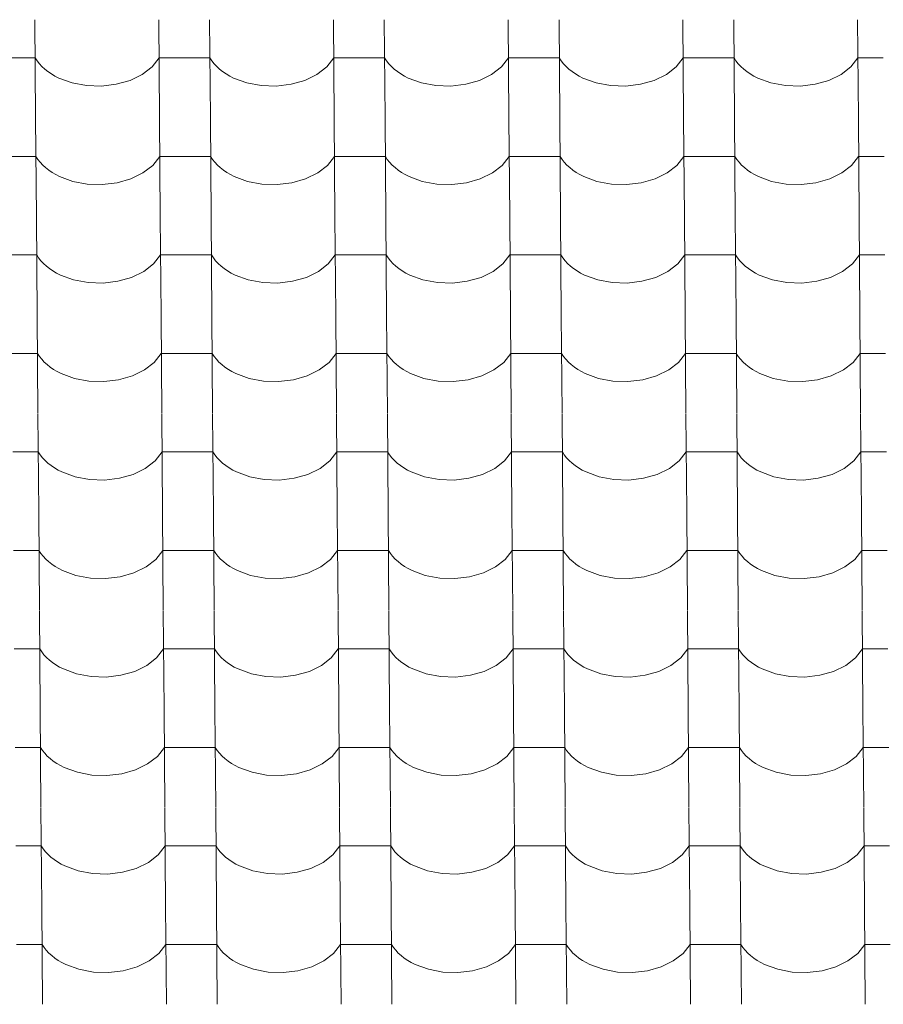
# Model space of a CAD drawing. Header units: millimetres. Extents: x -27785 to 104762, y -947 to 11132.
# Tile 136 of 146: x -3216 to -2400, y 8062 to 8991. Entities that reach past the tile are written whole.
import ezdxf

# ---------------------------------------------------------------- set-up
doc = ezdxf.new("R2010")
doc.units = ezdxf.units.MM
doc.header["$MEASUREMENT"] = 0
doc.layers.add('POHLED JIŽNÍ_1_Bourané_Výplně - Povrchové', color=7, linetype='Continuous')
doc.layers.add('POHLED JIŽNÍ_1_Konstrukce - nosné', color=7, linetype='Continuous')

# ---------------------------------------------------------------- blocks, each defined once
blk = doc.blocks.new('*X2', base_point=(-29303.7, -27473.93))
at = {"layer": 'POHLED JIŽNÍ_1_Bourané_Výplně - Povrchové', "color": 7, "linetype": 'Continuous', "lineweight": 13}
for p, q in [((-3201.31, 8991.3), (-3200.58, 8898.62)), ((-3084.34, 8991.3), (-3083.62, 8898.62)), ((-3036.31, 8991.3), (-3035.59, 8898.62)), ((-2919.35, 8991.3), (-2918.63, 8898.62)), ((-2871.31, 8991.3), (-2870.59, 8898.62)), ((-2754.35, 8991.3), (-2753.63, 8898.62)), ((-2706.32, 8991.3), (-2705.6, 8898.62)), ((-2589.36, 8991.3), (-2588.63, 8898.62)), ((-2541.32, 8991.3), (-2540.6, 8898.62)), ((-2424.36, 8991.3), (-2423.64, 8898.62)), ((-3201.02, 8955.14), (-3225.04, 8955.14)), ((-3201.02, 8955.14), (-3199.18, 8952.35)), ((-3090.66, 8946.75), (-3084.06, 8955.14)), ((-3060.04, 8955.14), (-3084.06, 8955.14)), ((-3036.03, 8955.14), (-3060.04, 8955.14)), ((-3036.03, 8955.14), (-3034.18, 8952.35)), ((-2925.67, 8946.75), (-2919.07, 8955.14)), ((-2895.05, 8955.14), (-2919.07, 8955.14)), ((-2871.03, 8955.14), (-2895.05, 8955.14)), ((-2871.03, 8955.14), (-2869.19, 8952.35)), ((-2760.67, 8946.75), (-2754.07, 8955.14)), ((-2730.05, 8955.14), (-2754.07, 8955.14)), ((-2706.04, 8955.14), (-2730.05, 8955.14)), ((-2706.04, 8955.14), (-2704.19, 8952.35)), ((-2595.68, 8946.75), (-2589.07, 8955.14)), ((-2565.06, 8955.14), (-2589.07, 8955.14)), ((-2541.04, 8955.14), (-2565.06, 8955.14)), ((-2541.04, 8955.14), (-2539.19, 8952.35)), ((-2430.68, 8946.75), (-2424.08, 8955.14)), ((-2400.06, 8955.14), (-2424.08, 8955.14)), ((-3199.18, 8952.35), (-3197.04, 8949.65)), ((-3197.04, 8949.65), (-3194.61, 8947.06)), ((-3194.61, 8947.06), (-3191.91, 8944.6)), ((-3191.91, 8944.6), (-3188.95, 8942.27)), ((-3099.92, 8939.58), (-3090.66, 8946.75)), ((-3034.18, 8952.35), (-3032.04, 8949.65)), ((-3032.04, 8949.65), (-3029.61, 8947.06)), ((-3029.61, 8947.06), (-3026.91, 8944.6)), ((-3026.91, 8944.6), (-3023.95, 8942.27)), ((-2934.92, 8939.58), (-2925.67, 8946.75)), ((-2869.19, 8952.35), (-2867.04, 8949.65)), ((-2867.04, 8949.65), (-2864.62, 8947.06)), ((-2864.62, 8947.06), (-2861.92, 8944.6)), ((-2861.92, 8944.6), (-2858.96, 8942.27)), ((-2769.93, 8939.58), (-2760.67, 8946.75)), ((-2704.19, 8952.35), (-2702.05, 8949.65)), ((-2702.05, 8949.65), (-2699.62, 8947.06)), ((-2699.62, 8947.06), (-2696.92, 8944.6)), ((-2696.92, 8944.6), (-2693.96, 8942.27)), ((-2604.93, 8939.58), (-2595.68, 8946.75)), ((-2539.19, 8952.35), (-2537.05, 8949.65)), ((-2537.05, 8949.65), (-2534.62, 8947.06)), ((-2534.62, 8947.06), (-2531.92, 8944.6)), ((-2531.92, 8944.6), (-2528.97, 8942.27)), ((-2439.93, 8939.58), (-2430.68, 8946.75)), ((-3188.95, 8942.27), (-3185.75, 8940.09)), ((-3185.75, 8940.09), (-3182.32, 8938.07)), ((-3182.32, 8938.07), (-3178.68, 8936.23)), ((-3178.68, 8936.23), (-3166.21, 8931.65)), ((-3111.35, 8933.99), (-3099.92, 8939.58)), ((-3023.95, 8942.27), (-3020.75, 8940.09)), ((-3020.75, 8940.09), (-3017.32, 8938.07)), ((-3017.32, 8938.07), (-3013.69, 8936.23)), ((-3013.69, 8936.23), (-3001.21, 8931.65)), ((-2946.36, 8933.99), (-2934.92, 8939.58)), ((-2858.96, 8942.27), (-2855.76, 8940.09)), ((-2855.76, 8940.09), (-2852.33, 8938.07)), ((-2852.33, 8938.07), (-2848.69, 8936.23)), ((-2848.69, 8936.23), (-2836.21, 8931.65)), ((-2781.36, 8933.99), (-2769.93, 8939.58)), ((-2693.96, 8942.27), (-2690.76, 8940.09)), ((-2690.76, 8940.09), (-2687.33, 8938.07)), ((-2687.33, 8938.07), (-2683.7, 8936.23)), ((-2683.7, 8936.23), (-2671.22, 8931.65)), ((-2616.36, 8933.99), (-2604.93, 8939.58)), ((-2528.97, 8942.27), (-2525.76, 8940.09)), ((-2525.76, 8940.09), (-2522.34, 8938.07)), ((-2522.34, 8938.07), (-2518.7, 8936.23)), ((-2518.7, 8936.23), (-2506.22, 8931.65)), ((-2451.37, 8933.99), (-2439.93, 8939.58)), ((-3166.21, 8931.65), (-3152.53, 8929.07)), ((-3152.53, 8929.07), (-3138.34, 8928.6)), ((-3138.34, 8928.6), (-3124.38, 8930.27)), ((-3124.38, 8930.27), (-3111.35, 8933.99)), ((-3001.21, 8931.65), (-2987.53, 8929.07)), ((-2987.53, 8929.07), (-2973.35, 8928.6)), ((-2973.35, 8928.6), (-2959.39, 8930.27)), ((-2959.39, 8930.27), (-2946.36, 8933.99)), ((-2836.21, 8931.65), (-2822.53, 8929.07)), ((-2822.53, 8929.07), (-2808.35, 8928.6)), ((-2808.35, 8928.6), (-2794.39, 8930.27)), ((-2794.39, 8930.27), (-2781.36, 8933.99)), ((-2671.22, 8931.65), (-2657.54, 8929.07)), ((-2657.54, 8929.07), (-2643.36, 8928.6)), ((-2643.36, 8928.6), (-2629.39, 8930.27)), ((-2629.39, 8930.27), (-2616.36, 8933.99)), ((-2506.22, 8931.65), (-2492.54, 8929.07)), ((-2492.54, 8929.07), (-2478.36, 8928.6)), ((-2478.36, 8928.6), (-2464.4, 8930.27)), ((-2464.4, 8930.27), (-2451.37, 8933.99)), ((-3200.58, 8898.29), (-3199.86, 8805.61)), ((-3083.62, 8898.29), (-3082.9, 8805.61)), ((-3035.59, 8898.29), (-3034.86, 8805.61)), ((-2918.62, 8898.29), (-2917.9, 8805.61)), ((-2870.59, 8898.29), (-2869.87, 8805.61)), ((-2753.63, 8898.29), (-2752.91, 8805.61)), ((-2705.59, 8898.29), (-2704.87, 8805.61)), ((-2588.63, 8898.29), (-2587.91, 8805.61)), ((-2540.6, 8898.29), (-2539.88, 8805.61)), ((-2423.64, 8898.29), (-2422.91, 8805.61)), ((-3200.3, 8862.13), (-3224.32, 8862.13)), ((-3200.3, 8862.13), (-3198.45, 8859.34)), ((-3089.94, 8853.74), (-3083.34, 8862.13)), ((-3059.32, 8862.13), (-3083.34, 8862.13)), ((-3035.3, 8862.13), (-3059.32, 8862.13)), ((-3035.3, 8862.13), (-3033.46, 8859.34)), ((-2924.95, 8853.74), (-2918.34, 8862.13)), ((-2894.33, 8862.13), (-2918.34, 8862.13)), ((-2870.31, 8862.13), (-2894.33, 8862.13)), ((-2870.31, 8862.13), (-2868.46, 8859.34)), ((-2759.95, 8853.74), (-2753.35, 8862.13)), ((-2729.33, 8862.13), (-2753.35, 8862.13)), ((-2705.31, 8862.13), (-2729.33, 8862.13)), ((-2705.31, 8862.13), (-2703.47, 8859.34)), ((-2594.95, 8853.74), (-2588.35, 8862.13)), ((-2564.33, 8862.13), (-2588.35, 8862.13)), ((-2540.32, 8862.13), (-2564.33, 8862.13)), ((-2540.32, 8862.13), (-2538.47, 8859.34)), ((-2429.96, 8853.74), (-2423.35, 8862.13)), ((-2399.34, 8862.13), (-2423.35, 8862.13)), ((-3198.45, 8859.34), (-3196.31, 8856.64)), ((-3196.31, 8856.64), (-3193.88, 8854.05)), ((-3193.88, 8854.05), (-3191.18, 8851.59)), ((-3191.18, 8851.59), (-3188.23, 8849.26)), ((-3099.19, 8846.57), (-3089.94, 8853.74)), ((-3033.46, 8859.34), (-3031.32, 8856.64)), ((-3031.32, 8856.64), (-3028.89, 8854.05)), ((-3028.89, 8854.05), (-3026.19, 8851.59)), ((-3026.19, 8851.59), (-3023.23, 8849.26)), ((-2934.2, 8846.57), (-2924.95, 8853.74)), ((-2868.46, 8859.34), (-2866.32, 8856.64)), ((-2866.32, 8856.64), (-2863.89, 8854.05)), ((-2863.89, 8854.05), (-2861.19, 8851.59)), ((-2861.19, 8851.59), (-2858.23, 8849.26)), ((-2769.2, 8846.57), (-2759.95, 8853.74)), ((-2703.47, 8859.34), (-2701.32, 8856.64)), ((-2701.32, 8856.64), (-2698.9, 8854.05)), ((-2698.9, 8854.05), (-2696.2, 8851.59)), ((-2696.2, 8851.59), (-2693.24, 8849.26)), ((-2604.21, 8846.57), (-2594.95, 8853.74)), ((-2538.47, 8859.34), (-2536.33, 8856.64)), ((-2536.33, 8856.64), (-2533.9, 8854.05)), ((-2533.9, 8854.05), (-2531.2, 8851.59)), ((-2531.2, 8851.59), (-2528.24, 8849.26)), ((-2439.21, 8846.57), (-2429.96, 8853.74)), ((-3188.23, 8849.26), (-3185.02, 8847.08)), ((-3185.02, 8847.08), (-3181.6, 8845.07)), ((-3181.6, 8845.07), (-3177.96, 8843.22)), ((-3177.96, 8843.22), (-3165.48, 8838.64)), ((-3110.63, 8840.98), (-3099.19, 8846.57)), ((-3023.23, 8849.26), (-3020.03, 8847.08)), ((-3020.03, 8847.08), (-3016.6, 8845.07)), ((-3016.6, 8845.07), (-3012.96, 8843.22)), ((-3012.96, 8843.22), (-3000.49, 8838.64)), ((-2945.63, 8840.98), (-2934.2, 8846.57)), ((-2858.23, 8849.26), (-2855.03, 8847.08)), ((-2855.03, 8847.08), (-2851.6, 8845.07)), ((-2851.6, 8845.07), (-2847.97, 8843.22)), ((-2847.97, 8843.22), (-2835.49, 8838.64)), ((-2780.64, 8840.98), (-2769.2, 8846.57)), ((-2693.24, 8849.26), (-2690.04, 8847.08)), ((-2690.04, 8847.08), (-2686.61, 8845.07)), ((-2686.61, 8845.07), (-2682.97, 8843.22)), ((-2682.97, 8843.22), (-2670.49, 8838.64)), ((-2615.64, 8840.98), (-2604.21, 8846.57)), ((-2528.24, 8849.26), (-2525.04, 8847.08)), ((-2525.04, 8847.08), (-2521.61, 8845.07)), ((-2521.61, 8845.07), (-2517.98, 8843.22)), ((-2517.98, 8843.22), (-2505.5, 8838.64)), ((-2450.64, 8840.98), (-2439.21, 8846.57)), ((-3165.48, 8838.64), (-3151.8, 8836.06)), ((-3151.8, 8836.06), (-3137.62, 8835.59)), ((-3137.62, 8835.59), (-3123.66, 8837.26)), ((-3123.66, 8837.26), (-3110.63, 8840.98)), ((-3000.49, 8838.64), (-2986.81, 8836.06)), ((-2986.81, 8836.06), (-2972.62, 8835.59)), ((-2972.62, 8835.59), (-2958.66, 8837.26)), ((-2958.66, 8837.26), (-2945.63, 8840.98)), ((-2835.49, 8838.64), (-2821.81, 8836.06)), ((-2821.81, 8836.06), (-2807.63, 8835.59)), ((-2807.63, 8835.59), (-2793.67, 8837.26)), ((-2793.67, 8837.26), (-2780.64, 8840.98)), ((-2670.49, 8838.64), (-2656.81, 8836.06)), ((-2656.81, 8836.06), (-2642.63, 8835.59)), ((-2642.63, 8835.59), (-2628.67, 8837.26)), ((-2628.67, 8837.26), (-2615.64, 8840.98)), ((-2505.5, 8838.64), (-2491.82, 8836.06)), ((-2491.82, 8836.06), (-2477.64, 8835.59)), ((-2477.64, 8835.59), (-2463.67, 8837.26)), ((-2463.67, 8837.26), (-2450.64, 8840.98)), ((-3199.86, 8805.28), (-3199.14, 8712.6)), ((-3082.9, 8805.28), (-3082.17, 8712.6)), ((-3034.86, 8805.28), (-3034.14, 8712.6)), ((-2917.9, 8805.28), (-2917.18, 8712.6)), ((-2869.87, 8805.28), (-2869.14, 8712.6)), ((-2752.9, 8805.28), (-2752.18, 8712.6)), ((-2704.87, 8805.28), (-2704.15, 8712.6)), ((-2587.91, 8805.28), (-2587.19, 8712.6)), ((-2539.87, 8805.28), (-2539.15, 8712.6)), ((-2422.91, 8805.28), (-2422.19, 8712.6)), ((-3199.58, 8769.12), (-3223.59, 8769.12)), ((-3199.58, 8769.12), (-3197.73, 8766.33)), ((-3089.22, 8760.73), (-3082.61, 8769.12)), ((-3058.6, 8769.12), (-3082.61, 8769.12)), ((-3034.58, 8769.12), (-3058.6, 8769.12)), ((-3034.58, 8769.12), (-3032.73, 8766.33)), ((-2924.22, 8760.73), (-2917.62, 8769.12)), ((-2893.6, 8769.12), (-2917.62, 8769.12)), ((-2869.58, 8769.12), (-2893.6, 8769.12)), ((-2869.58, 8769.12), (-2867.74, 8766.33)), ((-2759.23, 8760.73), (-2752.62, 8769.12)), ((-2728.61, 8769.12), (-2752.62, 8769.12)), ((-2704.59, 8769.12), (-2728.61, 8769.12)), ((-2704.59, 8769.12), (-2702.74, 8766.33)), ((-2594.23, 8760.73), (-2587.63, 8769.12)), ((-2563.61, 8769.12), (-2587.63, 8769.12)), ((-2539.59, 8769.12), (-2563.61, 8769.12)), ((-2539.59, 8769.12), (-2537.75, 8766.33)), ((-2429.23, 8760.73), (-2422.63, 8769.12)), ((-2398.61, 8769.12), (-2422.63, 8769.12)), ((-3197.73, 8766.33), (-3195.59, 8763.63)), ((-3195.59, 8763.63), (-3193.16, 8761.04)), ((-3193.16, 8761.04), (-3190.46, 8758.58)), ((-3190.46, 8758.58), (-3187.5, 8756.25)), ((-3098.47, 8753.56), (-3089.22, 8760.73)), ((-3032.73, 8766.33), (-3030.59, 8763.63)), ((-3030.59, 8763.63), (-3028.16, 8761.04)), ((-3028.16, 8761.04), (-3025.46, 8758.58)), ((-3025.46, 8758.58), (-3022.51, 8756.25)), ((-2933.48, 8753.56), (-2924.22, 8760.73)), ((-2867.74, 8766.33), (-2865.6, 8763.63)), ((-2865.6, 8763.63), (-2863.17, 8761.04)), ((-2863.17, 8761.04), (-2860.47, 8758.58)), ((-2860.47, 8758.58), (-2857.51, 8756.25)), ((-2768.48, 8753.56), (-2759.23, 8760.73)), ((-2702.74, 8766.33), (-2700.6, 8763.63)), ((-2700.6, 8763.63), (-2698.17, 8761.04)), ((-2698.17, 8761.04), (-2695.47, 8758.58)), ((-2695.47, 8758.58), (-2692.51, 8756.25)), ((-2603.48, 8753.56), (-2594.23, 8760.73)), ((-2537.75, 8766.33), (-2535.6, 8763.63)), ((-2535.6, 8763.63), (-2533.18, 8761.04)), ((-2533.18, 8761.04), (-2530.48, 8758.58)), ((-2530.48, 8758.58), (-2527.52, 8756.25)), ((-2438.49, 8753.56), (-2429.23, 8760.73)), ((-3187.5, 8756.25), (-3184.3, 8754.07)), ((-3184.3, 8754.07), (-3180.87, 8752.06)), ((-3180.87, 8752.06), (-3177.24, 8750.21)), ((-3177.24, 8750.21), (-3164.76, 8745.64)), ((-3109.9, 8747.97), (-3098.47, 8753.56)), ((-3022.51, 8756.25), (-3019.3, 8754.07)), ((-3019.3, 8754.07), (-3015.88, 8752.06)), ((-3015.88, 8752.06), (-3012.24, 8750.21)), ((-3012.24, 8750.21), (-2999.76, 8745.64)), ((-2944.91, 8747.97), (-2933.48, 8753.56)), ((-2857.51, 8756.25), (-2854.31, 8754.07)), ((-2854.31, 8754.07), (-2850.88, 8752.06)), ((-2850.88, 8752.06), (-2847.25, 8750.21)), ((-2847.25, 8750.21), (-2834.77, 8745.64)), ((-2779.91, 8747.97), (-2768.48, 8753.56)), ((-2692.51, 8756.25), (-2689.31, 8754.07)), ((-2689.31, 8754.07), (-2685.88, 8752.06)), ((-2685.88, 8752.06), (-2682.25, 8750.21)), ((-2682.25, 8750.21), (-2669.77, 8745.64)), ((-2614.92, 8747.97), (-2603.48, 8753.56)), ((-2527.52, 8756.25), (-2524.32, 8754.07)), ((-2524.32, 8754.07), (-2520.89, 8752.06)), ((-2520.89, 8752.06), (-2517.25, 8750.21)), ((-2517.25, 8750.21), (-2504.77, 8745.64)), ((-2449.92, 8747.97), (-2438.49, 8753.56)), ((-3164.76, 8745.64), (-3151.08, 8743.05)), ((-3151.08, 8743.05), (-3136.9, 8742.58)), ((-3136.9, 8742.58), (-3122.93, 8744.25)), ((-3122.93, 8744.25), (-3109.9, 8747.97)), ((-2999.76, 8745.64), (-2986.08, 8743.05)), ((-2986.08, 8743.05), (-2971.9, 8742.58)), ((-2971.9, 8742.58), (-2957.94, 8744.25)), ((-2957.94, 8744.25), (-2944.91, 8747.97)), ((-2834.77, 8745.64), (-2821.09, 8743.05)), ((-2821.09, 8743.05), (-2806.9, 8742.58)), ((-2806.9, 8742.58), (-2792.94, 8744.25)), ((-2792.94, 8744.25), (-2779.91, 8747.97)), ((-2669.77, 8745.64), (-2656.09, 8743.05)), ((-2656.09, 8743.05), (-2641.91, 8742.58)), ((-2641.91, 8742.58), (-2627.95, 8744.25)), ((-2627.95, 8744.25), (-2614.92, 8747.97)), ((-2504.77, 8745.64), (-2491.09, 8743.05)), ((-2491.09, 8743.05), (-2476.91, 8742.58)), ((-2476.91, 8742.58), (-2462.95, 8744.25)), ((-2462.95, 8744.25), (-2449.92, 8747.97)), ((-3199.13, 8712.27), (-3198.41, 8619.59)), ((-3082.17, 8712.27), (-3081.45, 8619.59)), ((-3034.14, 8712.27), (-3033.42, 8619.59)), ((-2917.18, 8712.27), (-2916.46, 8619.59)), ((-2869.14, 8712.27), (-2868.42, 8619.59)), ((-2752.18, 8712.27), (-2751.46, 8619.59)), ((-2704.15, 8712.27), (-2703.43, 8619.59)), ((-2587.18, 8712.27), (-2586.46, 8619.59)), ((-2539.15, 8712.27), (-2538.43, 8619.59)), ((-2422.19, 8712.27), (-2421.47, 8619.59)), ((-3198.85, 8676.11), (-3222.87, 8676.11)), ((-3198.85, 8676.11), (-3197.01, 8673.32)), ((-3088.49, 8667.73), (-3081.89, 8676.11)), ((-3057.87, 8676.11), (-3081.89, 8676.11)), ((-3033.86, 8676.11), (-3057.87, 8676.11)), ((-3033.86, 8676.11), (-3032.01, 8673.32)), ((-2923.5, 8667.73), (-2916.9, 8676.11)), ((-2892.88, 8676.11), (-2916.9, 8676.11)), ((-2868.86, 8676.11), (-2892.88, 8676.11)), ((-2868.86, 8676.11), (-2867.02, 8673.32)), ((-2758.5, 8667.73), (-2751.9, 8676.11)), ((-2727.88, 8676.11), (-2751.9, 8676.11)), ((-2703.87, 8676.11), (-2727.88, 8676.11)), ((-2703.87, 8676.11), (-2702.02, 8673.32)), ((-2593.51, 8667.73), (-2586.9, 8676.11)), ((-2562.89, 8676.11), (-2586.9, 8676.11)), ((-2538.87, 8676.11), (-2562.89, 8676.11)), ((-2538.87, 8676.11), (-2537.02, 8673.32)), ((-2428.51, 8667.73), (-2421.91, 8676.11)), ((-2397.89, 8676.11), (-2421.91, 8676.11)), ((-3197.01, 8673.32), (-3194.86, 8670.62)), ((-3194.86, 8670.62), (-3192.44, 8668.03)), ((-3192.44, 8668.03), (-3189.74, 8665.57)), ((-3189.74, 8665.57), (-3186.78, 8663.24)), ((-3097.75, 8660.55), (-3088.49, 8667.73)), ((-3032.01, 8673.32), (-3029.87, 8670.62)), ((-3029.87, 8670.62), (-3027.44, 8668.03)), ((-3027.44, 8668.03), (-3024.74, 8665.57)), ((-3024.74, 8665.57), (-3021.78, 8663.24)), ((-2932.75, 8660.55), (-2923.5, 8667.73)), ((-2867.02, 8673.32), (-2864.87, 8670.62)), ((-2864.87, 8670.62), (-2862.45, 8668.03)), ((-2862.45, 8668.03), (-2859.75, 8665.57)), ((-2859.75, 8665.57), (-2856.79, 8663.24)), ((-2767.76, 8660.55), (-2758.5, 8667.73)), ((-2702.02, 8673.32), (-2699.88, 8670.62)), ((-2699.88, 8670.62), (-2697.45, 8668.03)), ((-2697.45, 8668.03), (-2694.75, 8665.57)), ((-2694.75, 8665.57), (-2691.79, 8663.24)), ((-2602.76, 8660.55), (-2593.51, 8667.73)), ((-2537.02, 8673.32), (-2534.88, 8670.62)), ((-2534.88, 8670.62), (-2532.45, 8668.03)), ((-2532.45, 8668.03), (-2529.75, 8665.57)), ((-2529.75, 8665.57), (-2526.79, 8663.24)), ((-2437.76, 8660.55), (-2428.51, 8667.73)), ((-3186.78, 8663.24), (-3183.58, 8661.07)), ((-3183.58, 8661.07), (-3180.15, 8659.05)), ((-3180.15, 8659.05), (-3176.51, 8657.2)), ((-3176.51, 8657.2), (-3164.03, 8652.63)), ((-3109.18, 8654.96), (-3097.75, 8660.55)), ((-3021.78, 8663.24), (-3018.58, 8661.07)), ((-3018.58, 8661.07), (-3015.15, 8659.05)), ((-3015.15, 8659.05), (-3011.52, 8657.2)), ((-3011.52, 8657.2), (-2999.04, 8652.63)), ((-2944.19, 8654.96), (-2932.75, 8660.55)), ((-2856.79, 8663.24), (-2853.58, 8661.07)), ((-2853.58, 8661.07), (-2850.16, 8659.05)), ((-2850.16, 8659.05), (-2846.52, 8657.2)), ((-2846.52, 8657.2), (-2834.04, 8652.63)), ((-2779.19, 8654.96), (-2767.76, 8660.55)), ((-2691.79, 8663.24), (-2688.59, 8661.07)), ((-2688.59, 8661.07), (-2685.16, 8659.05)), ((-2685.16, 8659.05), (-2681.53, 8657.2)), ((-2681.53, 8657.2), (-2669.05, 8652.63)), ((-2614.19, 8654.96), (-2602.76, 8660.55)), ((-2526.79, 8663.24), (-2523.59, 8661.07)), ((-2523.59, 8661.07), (-2520.17, 8659.05)), ((-2520.17, 8659.05), (-2516.53, 8657.2)), ((-2516.53, 8657.2), (-2504.05, 8652.63)), ((-2449.2, 8654.96), (-2437.76, 8660.55)), ((-3164.03, 8652.63), (-3150.36, 8650.04)), ((-3150.36, 8650.04), (-3136.17, 8649.57)), ((-3136.17, 8649.57), (-3122.21, 8651.24)), ((-3122.21, 8651.24), (-3109.18, 8654.96)), ((-2999.04, 8652.63), (-2985.36, 8650.04)), ((-2985.36, 8650.04), (-2971.18, 8649.57)), ((-2971.18, 8649.57), (-2957.21, 8651.24)), ((-2957.21, 8651.24), (-2944.19, 8654.96)), ((-2834.04, 8652.63), (-2820.36, 8650.04)), ((-2820.36, 8650.04), (-2806.18, 8649.57)), ((-2806.18, 8649.57), (-2792.22, 8651.24)), ((-2792.22, 8651.24), (-2779.19, 8654.96)), ((-2669.05, 8652.63), (-2655.37, 8650.04)), ((-2655.37, 8650.04), (-2641.19, 8649.57)), ((-2641.19, 8649.57), (-2627.22, 8651.24)), ((-2627.22, 8651.24), (-2614.19, 8654.96)), ((-2504.05, 8652.63), (-2490.37, 8650.04)), ((-2490.37, 8650.04), (-2476.19, 8649.57)), ((-2476.19, 8649.57), (-2462.23, 8651.24)), ((-2462.23, 8651.24), (-2449.2, 8654.96)), ((-3198.41, 8619.26), (-3197.69, 8526.58)), ((-3081.45, 8619.26), (-3080.73, 8526.58)), ((-3033.41, 8619.26), (-3032.69, 8526.58)), ((-2916.45, 8619.26), (-2915.73, 8526.58)), ((-2868.42, 8619.26), (-2867.7, 8526.58)), ((-2751.46, 8619.26), (-2750.74, 8526.58)), ((-2703.42, 8619.26), (-2702.7, 8526.58)), ((-2586.46, 8619.26), (-2585.74, 8526.58)), ((-2538.43, 8619.26), (-2537.71, 8526.58)), ((-2421.46, 8619.26), (-2420.74, 8526.58)), ((-3198.13, 8583.1), (-3222.15, 8583.1)), ((-3198.13, 8583.1), (-3196.28, 8580.31)), ((-3087.77, 8574.72), (-3081.17, 8583.1)), ((-3057.15, 8583.1), (-3081.17, 8583.1)), ((-3033.13, 8583.1), (-3057.15, 8583.1)), ((-3033.13, 8583.1), (-3031.29, 8580.31)), ((-2922.77, 8574.72), (-2916.17, 8583.1)), ((-2892.15, 8583.1), (-2916.17, 8583.1)), ((-2868.14, 8583.1), (-2892.15, 8583.1)), ((-2868.14, 8583.1), (-2866.29, 8580.31)), ((-2757.78, 8574.72), (-2751.18, 8583.1)), ((-2727.16, 8583.1), (-2751.18, 8583.1)), ((-2703.14, 8583.1), (-2727.16, 8583.1)), ((-2703.14, 8583.1), (-2701.3, 8580.31)), ((-2592.78, 8574.72), (-2586.18, 8583.1)), ((-2562.16, 8583.1), (-2586.18, 8583.1)), ((-2538.15, 8583.1), (-2562.16, 8583.1)), ((-2538.15, 8583.1), (-2536.3, 8580.31)), ((-2427.79, 8574.72), (-2421.18, 8583.1)), ((-2397.17, 8583.1), (-2421.18, 8583.1)), ((-3196.28, 8580.31), (-3194.14, 8577.61)), ((-3194.14, 8577.61), (-3191.71, 8575.03)), ((-3191.71, 8575.03), (-3189.01, 8572.56)), ((-3189.01, 8572.56), (-3186.05, 8570.24)), ((-3097.02, 8567.54), (-3087.77, 8574.72)), ((-3031.29, 8580.31), (-3029.15, 8577.61)), ((-3029.15, 8577.61), (-3026.72, 8575.03)), ((-3026.72, 8575.03), (-3024.02, 8572.56)), ((-3024.02, 8572.56), (-3021.06, 8570.24)), ((-2932.03, 8567.54), (-2922.77, 8574.72)), ((-2866.29, 8580.31), (-2864.15, 8577.61)), ((-2864.15, 8577.61), (-2861.72, 8575.03)), ((-2861.72, 8575.03), (-2859.02, 8572.56)), ((-2859.02, 8572.56), (-2856.06, 8570.24)), ((-2767.03, 8567.54), (-2757.78, 8574.72)), ((-2701.3, 8580.31), (-2699.15, 8577.61)), ((-2699.15, 8577.61), (-2696.73, 8575.03)), ((-2696.73, 8575.03), (-2694.03, 8572.56)), ((-2694.03, 8572.56), (-2691.07, 8570.24)), ((-2602.04, 8567.54), (-2592.78, 8574.72)), ((-2536.3, 8580.31), (-2534.16, 8577.61)), ((-2534.16, 8577.61), (-2531.73, 8575.03)), ((-2531.73, 8575.03), (-2529.03, 8572.56)), ((-2529.03, 8572.56), (-2526.07, 8570.24)), ((-2437.04, 8567.54), (-2427.79, 8574.72)), ((-3186.05, 8570.24), (-3182.85, 8568.06)), ((-3182.85, 8568.06), (-3179.43, 8566.04)), ((-3179.43, 8566.04), (-3175.79, 8564.19)), ((-3175.79, 8564.19), (-3163.31, 8559.62)), ((-3108.46, 8561.95), (-3097.02, 8567.54)), ((-3021.06, 8570.24), (-3017.86, 8568.06)), ((-3017.86, 8568.06), (-3014.43, 8566.04)), ((-3014.43, 8566.04), (-3010.79, 8564.19)), ((-3010.79, 8564.19), (-2998.31, 8559.62)), ((-2943.46, 8561.95), (-2932.03, 8567.54)), ((-2856.06, 8570.24), (-2852.86, 8568.06)), ((-2852.86, 8568.06), (-2849.43, 8566.04)), ((-2849.43, 8566.04), (-2845.8, 8564.19)), ((-2845.8, 8564.19), (-2833.32, 8559.62)), ((-2778.47, 8561.95), (-2767.03, 8567.54)), ((-2691.07, 8570.24), (-2687.87, 8568.06)), ((-2687.87, 8568.06), (-2684.44, 8566.04)), ((-2684.44, 8566.04), (-2680.8, 8564.19)), ((-2680.8, 8564.19), (-2668.32, 8559.62)), ((-2613.47, 8561.95), (-2602.04, 8567.54)), ((-2526.07, 8570.24), (-2522.87, 8568.06)), ((-2522.87, 8568.06), (-2519.44, 8566.04)), ((-2519.44, 8566.04), (-2515.81, 8564.19)), ((-2515.81, 8564.19), (-2503.33, 8559.62)), ((-2448.47, 8561.95), (-2437.04, 8567.54)), ((-3163.31, 8559.62), (-3149.63, 8557.03)), ((-3149.63, 8557.03), (-3135.45, 8556.56)), ((-3135.45, 8556.56), (-3121.49, 8558.23)), ((-3121.49, 8558.23), (-3108.46, 8561.95)), ((-2998.31, 8559.62), (-2984.64, 8557.03)), ((-2984.64, 8557.03), (-2970.45, 8556.56)), ((-2970.45, 8556.56), (-2956.49, 8558.23)), ((-2956.49, 8558.23), (-2943.46, 8561.95)), ((-2833.32, 8559.62), (-2819.64, 8557.03)), ((-2819.64, 8557.03), (-2805.46, 8556.56)), ((-2805.46, 8556.56), (-2791.5, 8558.23)), ((-2791.5, 8558.23), (-2778.47, 8561.95)), ((-2668.32, 8559.62), (-2654.64, 8557.03)), ((-2654.64, 8557.03), (-2640.46, 8556.56)), ((-2640.46, 8556.56), (-2626.5, 8558.23)), ((-2626.5, 8558.23), (-2613.47, 8561.95)), ((-2503.33, 8559.62), (-2489.65, 8557.03)), ((-2489.65, 8557.03), (-2475.47, 8556.56)), ((-2475.47, 8556.56), (-2461.5, 8558.23)), ((-2461.5, 8558.23), (-2448.47, 8561.95)), ((-3197.69, 8526.25), (-3196.97, 8433.57)), ((-3080.73, 8526.25), (-3080, 8433.57)), ((-3032.69, 8526.25), (-3031.97, 8433.57)), ((-2915.73, 8526.25), (-2915.01, 8433.57)), ((-2867.7, 8526.25), (-2866.97, 8433.57)), ((-2750.73, 8526.25), (-2750.01, 8433.57)), ((-2702.7, 8526.25), (-2701.98, 8433.57)), ((-2585.74, 8526.25), (-2585.02, 8433.57)), ((-2537.7, 8526.25), (-2536.98, 8433.57)), ((-2420.74, 8526.25), (-2420.02, 8433.57)), ((-3197.41, 8490.09), (-3221.42, 8490.09)), ((-3197.41, 8490.09), (-3195.56, 8487.3)), ((-3087.05, 8481.71), (-3080.44, 8490.09)), ((-3056.43, 8490.09), (-3080.44, 8490.09)), ((-3032.41, 8490.09), (-3056.43, 8490.09)), ((-3032.41, 8490.09), (-3030.56, 8487.3)), ((-2922.05, 8481.71), (-2915.45, 8490.09)), ((-2891.43, 8490.09), (-2915.45, 8490.09)), ((-2867.41, 8490.09), (-2891.43, 8490.09)), ((-2867.41, 8490.09), (-2865.57, 8487.3)), ((-2757.05, 8481.71), (-2750.45, 8490.09)), ((-2726.43, 8490.09), (-2750.45, 8490.09)), ((-2702.42, 8490.09), (-2726.43, 8490.09)), ((-2702.42, 8490.09), (-2700.57, 8487.3)), ((-2592.06, 8481.71), (-2585.46, 8490.09)), ((-2561.44, 8490.09), (-2585.46, 8490.09)), ((-2537.42, 8490.09), (-2561.44, 8490.09)), ((-2537.42, 8490.09), (-2535.58, 8487.3)), ((-2427.06, 8481.71), (-2420.46, 8490.09)), ((-2396.44, 8490.09), (-2420.46, 8490.09)), ((-3195.56, 8487.3), (-3193.42, 8484.6)), ((-3193.42, 8484.6), (-3190.99, 8482.02)), ((-3190.99, 8482.02), (-3188.29, 8479.55)), ((-3188.29, 8479.55), (-3185.33, 8477.23)), ((-3096.3, 8474.54), (-3087.05, 8481.71)), ((-3030.56, 8487.3), (-3028.42, 8484.6)), ((-3028.42, 8484.6), (-3025.99, 8482.02)), ((-3025.99, 8482.02), (-3023.29, 8479.55)), ((-3023.29, 8479.55), (-3020.34, 8477.23)), ((-2931.3, 8474.54), (-2922.05, 8481.71)), ((-2865.57, 8487.3), (-2863.43, 8484.6)), ((-2863.43, 8484.6), (-2861, 8482.02)), ((-2861, 8482.02), (-2858.3, 8479.55)), ((-2858.3, 8479.55), (-2855.34, 8477.23)), ((-2766.31, 8474.54), (-2757.05, 8481.71)), ((-2700.57, 8487.3), (-2698.43, 8484.6)), ((-2698.43, 8484.6), (-2696, 8482.02)), ((-2696, 8482.02), (-2693.3, 8479.55)), ((-2693.3, 8479.55), (-2690.34, 8477.23)), ((-2601.31, 8474.54), (-2592.06, 8481.71)), ((-2535.58, 8487.3), (-2533.43, 8484.6)), ((-2533.43, 8484.6), (-2531.01, 8482.02)), ((-2531.01, 8482.02), (-2528.31, 8479.55)), ((-2528.31, 8479.55), (-2525.35, 8477.23)), ((-2436.32, 8474.54), (-2427.06, 8481.71)), ((-3185.33, 8477.23), (-3182.13, 8475.05)), ((-3182.13, 8475.05), (-3178.7, 8473.03)), ((-3178.7, 8473.03), (-3175.07, 8471.18)), ((-3175.07, 8471.18), (-3162.59, 8466.61)), ((-3107.73, 8468.94), (-3096.3, 8474.54)), ((-3020.34, 8477.23), (-3017.13, 8475.05)), ((-3017.13, 8475.05), (-3013.71, 8473.03)), ((-3013.71, 8473.03), (-3010.07, 8471.18)), ((-3010.07, 8471.18), (-2997.59, 8466.61)), ((-2942.74, 8468.94), (-2931.3, 8474.54)), ((-2855.34, 8477.23), (-2852.14, 8475.05)), ((-2852.14, 8475.05), (-2848.71, 8473.03)), ((-2848.71, 8473.03), (-2845.07, 8471.18)), ((-2845.07, 8471.18), (-2832.6, 8466.61)), ((-2777.74, 8468.94), (-2766.31, 8474.54)), ((-2690.34, 8477.23), (-2687.14, 8475.05)), ((-2687.14, 8475.05), (-2683.71, 8473.03)), ((-2683.71, 8473.03), (-2680.08, 8471.18)), ((-2680.08, 8471.18), (-2667.6, 8466.61)), ((-2612.75, 8468.94), (-2601.31, 8474.54)), ((-2525.35, 8477.23), (-2522.15, 8475.05)), ((-2522.15, 8475.05), (-2518.72, 8473.03)), ((-2518.72, 8473.03), (-2515.08, 8471.18)), ((-2515.08, 8471.18), (-2502.6, 8466.61)), ((-2447.75, 8468.94), (-2436.32, 8474.54)), ((-3162.59, 8466.61), (-3148.91, 8464.02)), ((-3148.91, 8464.02), (-3134.73, 8463.55)), ((-3134.73, 8463.55), (-3120.76, 8465.22)), ((-3120.76, 8465.22), (-3107.73, 8468.94)), ((-2997.59, 8466.61), (-2983.91, 8464.02)), ((-2983.91, 8464.02), (-2969.73, 8463.55)), ((-2969.73, 8463.55), (-2955.77, 8465.22)), ((-2955.77, 8465.22), (-2942.74, 8468.94)), ((-2832.6, 8466.61), (-2818.92, 8464.02)), ((-2818.92, 8464.02), (-2804.73, 8463.55)), ((-2804.73, 8463.55), (-2790.77, 8465.22)), ((-2790.77, 8465.22), (-2777.74, 8468.94)), ((-2667.6, 8466.61), (-2653.92, 8464.02)), ((-2653.92, 8464.02), (-2639.74, 8463.55)), ((-2639.74, 8463.55), (-2625.78, 8465.22)), ((-2625.78, 8465.22), (-2612.75, 8468.94)), ((-2502.6, 8466.61), (-2488.92, 8464.02)), ((-2488.92, 8464.02), (-2474.74, 8463.55)), ((-2474.74, 8463.55), (-2460.78, 8465.22)), ((-2460.78, 8465.22), (-2447.75, 8468.94)), ((-3196.96, 8433.24), (-3196.24, 8340.57)), ((-3080, 8433.24), (-3079.28, 8340.57)), ((-3031.97, 8433.24), (-3031.25, 8340.57)), ((-2915.01, 8433.24), (-2914.28, 8340.57)), ((-2866.97, 8433.24), (-2866.25, 8340.57)), ((-2750.01, 8433.24), (-2749.29, 8340.57)), ((-2701.98, 8433.24), (-2701.25, 8340.57)), ((-2585.01, 8433.24), (-2584.29, 8340.57)), ((-2536.98, 8433.24), (-2536.26, 8340.57)), ((-2420.02, 8433.24), (-2419.3, 8340.57)), ((-3196.68, 8397.08), (-3220.7, 8397.08)), ((-3196.68, 8397.08), (-3194.84, 8394.29)), ((-3086.32, 8388.7), (-3079.72, 8397.08)), ((-3055.7, 8397.08), (-3079.72, 8397.08)), ((-3031.69, 8397.08), (-3055.7, 8397.08)), ((-3031.69, 8397.08), (-3029.84, 8394.29)), ((-2921.33, 8388.7), (-2914.72, 8397.08)), ((-2890.71, 8397.08), (-2914.72, 8397.08)), ((-2866.69, 8397.08), (-2890.71, 8397.08)), ((-2866.69, 8397.08), (-2864.84, 8394.29)), ((-2756.33, 8388.7), (-2749.73, 8397.08)), ((-2725.71, 8397.08), (-2749.73, 8397.08)), ((-2701.69, 8397.08), (-2725.71, 8397.08)), ((-2701.69, 8397.08), (-2699.85, 8394.29)), ((-2591.33, 8388.7), (-2584.73, 8397.08)), ((-2560.72, 8397.08), (-2584.73, 8397.08)), ((-2536.7, 8397.08), (-2560.72, 8397.08)), ((-2536.7, 8397.08), (-2534.85, 8394.29)), ((-2426.34, 8388.7), (-2419.74, 8397.08)), ((-2395.72, 8397.08), (-2419.74, 8397.08)), ((-3194.84, 8394.29), (-3192.69, 8391.59)), ((-3192.69, 8391.59), (-3190.27, 8389.01)), ((-3190.27, 8389.01), (-3187.57, 8386.54)), ((-3187.57, 8386.54), (-3184.61, 8384.22)), ((-3095.58, 8381.53), (-3086.32, 8388.7)), ((-3029.84, 8394.29), (-3027.7, 8391.59)), ((-3027.7, 8391.59), (-3025.27, 8389.01)), ((-3025.27, 8389.01), (-3022.57, 8386.54)), ((-3022.57, 8386.54), (-3019.61, 8384.22)), ((-2930.58, 8381.53), (-2921.33, 8388.7)), ((-2864.84, 8394.29), (-2862.7, 8391.59)), ((-2862.7, 8391.59), (-2860.27, 8389.01)), ((-2860.27, 8389.01), (-2857.57, 8386.54)), ((-2857.57, 8386.54), (-2854.62, 8384.22)), ((-2765.58, 8381.53), (-2756.33, 8388.7)), ((-2699.85, 8394.29), (-2697.71, 8391.59)), ((-2697.71, 8391.59), (-2695.28, 8389.01)), ((-2695.28, 8389.01), (-2692.58, 8386.54)), ((-2692.58, 8386.54), (-2689.62, 8384.22)), ((-2600.59, 8381.53), (-2591.33, 8388.7)), ((-2534.85, 8394.29), (-2532.71, 8391.59)), ((-2532.71, 8391.59), (-2530.28, 8389.01)), ((-2530.28, 8389.01), (-2527.58, 8386.54)), ((-2527.58, 8386.54), (-2524.62, 8384.22)), ((-2435.59, 8381.53), (-2426.34, 8388.7)), ((-3184.61, 8384.22), (-3181.41, 8382.04)), ((-3181.41, 8382.04), (-3177.98, 8380.02)), ((-3177.98, 8380.02), (-3174.34, 8378.17)), ((-3174.34, 8378.17), (-3161.86, 8373.6)), ((-3107.01, 8375.94), (-3095.58, 8381.53)), ((-3019.61, 8384.22), (-3016.41, 8382.04)), ((-3016.41, 8382.04), (-3012.98, 8380.02)), ((-3012.98, 8380.02), (-3009.35, 8378.17)), ((-3009.35, 8378.17), (-2996.87, 8373.6)), ((-2942.01, 8375.94), (-2930.58, 8381.53)), ((-2854.62, 8384.22), (-2851.41, 8382.04)), ((-2851.41, 8382.04), (-2847.99, 8380.02)), ((-2847.99, 8380.02), (-2844.35, 8378.17)), ((-2844.35, 8378.17), (-2831.87, 8373.6)), ((-2777.02, 8375.94), (-2765.58, 8381.53)), ((-2689.62, 8384.22), (-2686.42, 8382.04)), ((-2686.42, 8382.04), (-2682.99, 8380.02)), ((-2682.99, 8380.02), (-2679.35, 8378.17)), ((-2679.35, 8378.17), (-2666.88, 8373.6)), ((-2612.02, 8375.94), (-2600.59, 8381.53)), ((-2524.62, 8384.22), (-2521.42, 8382.04)), ((-2521.42, 8382.04), (-2517.99, 8380.02)), ((-2517.99, 8380.02), (-2514.36, 8378.17)), ((-2514.36, 8378.17), (-2501.88, 8373.6)), ((-2447.03, 8375.94), (-2435.59, 8381.53)), ((-3161.86, 8373.6), (-3148.18, 8371.01)), ((-3148.18, 8371.01), (-3134, 8370.54)), ((-3134, 8370.54), (-3120.04, 8372.21)), ((-3120.04, 8372.21), (-3107.01, 8375.94)), ((-2996.87, 8373.6), (-2983.19, 8371.01)), ((-2983.19, 8371.01), (-2969.01, 8370.54)), ((-2969.01, 8370.54), (-2955.04, 8372.21)), ((-2955.04, 8372.21), (-2942.01, 8375.94)), ((-2831.87, 8373.6), (-2818.19, 8371.01)), ((-2818.19, 8371.01), (-2804.01, 8370.54)), ((-2804.01, 8370.54), (-2790.05, 8372.21)), ((-2790.05, 8372.21), (-2777.02, 8375.94)), ((-2666.88, 8373.6), (-2653.2, 8371.01)), ((-2653.2, 8371.01), (-2639.01, 8370.54)), ((-2639.01, 8370.54), (-2625.05, 8372.21)), ((-2625.05, 8372.21), (-2612.02, 8375.94)), ((-2501.88, 8373.6), (-2488.2, 8371.01)), ((-2488.2, 8371.01), (-2474.02, 8370.54)), ((-2474.02, 8370.54), (-2460.06, 8372.21)), ((-2460.06, 8372.21), (-2447.03, 8375.94)), ((-3196.24, 8340.23), (-3195.52, 8247.56)), ((-3079.28, 8340.23), (-3078.56, 8247.56)), ((-3031.24, 8340.23), (-3030.52, 8247.56)), ((-2914.28, 8340.23), (-2913.56, 8247.56)), ((-2866.25, 8340.23), (-2865.53, 8247.56)), ((-2749.29, 8340.23), (-2748.56, 8247.56)), ((-2701.25, 8340.23), (-2700.53, 8247.56)), ((-2584.29, 8340.23), (-2583.57, 8247.56)), ((-2536.26, 8340.23), (-2535.53, 8247.56)), ((-2419.29, 8340.23), (-2418.57, 8247.56)), ((-3195.96, 8304.07), (-3219.98, 8304.07)), ((-3195.96, 8304.07), (-3194.11, 8301.28)), ((-3085.6, 8295.69), (-3079, 8304.07)), ((-3054.98, 8304.07), (-3079, 8304.07)), ((-3030.96, 8304.07), (-3054.98, 8304.07)), ((-3030.96, 8304.07), (-3029.12, 8301.28)), ((-2920.6, 8295.69), (-2914, 8304.07)), ((-2889.98, 8304.07), (-2914, 8304.07)), ((-2865.97, 8304.07), (-2889.98, 8304.07)), ((-2865.97, 8304.07), (-2864.12, 8301.28)), ((-2755.61, 8295.69), (-2749, 8304.07)), ((-2724.99, 8304.07), (-2749, 8304.07)), ((-2700.97, 8304.07), (-2724.99, 8304.07)), ((-2700.97, 8304.07), (-2699.12, 8301.28)), ((-2590.61, 8295.69), (-2584.01, 8304.07)), ((-2559.99, 8304.07), (-2584.01, 8304.07)), ((-2535.97, 8304.07), (-2559.99, 8304.07)), ((-2535.97, 8304.07), (-2534.13, 8301.28)), ((-2425.62, 8295.69), (-2419.01, 8304.07)), ((-2395, 8304.07), (-2419.01, 8304.07)), ((-3194.11, 8301.28), (-3191.97, 8298.59)), ((-3191.97, 8298.59), (-3189.54, 8296)), ((-3189.54, 8296), (-3186.84, 8293.53)), ((-3186.84, 8293.53), (-3183.88, 8291.21)), ((-3094.85, 8288.52), (-3085.6, 8295.69)), ((-3029.12, 8301.28), (-3026.97, 8298.59)), ((-3026.97, 8298.59), (-3024.55, 8296)), ((-3024.55, 8296), (-3021.85, 8293.53)), ((-3021.85, 8293.53), (-3018.89, 8291.21)), ((-2929.86, 8288.52), (-2920.6, 8295.69)), ((-2864.12, 8301.28), (-2861.98, 8298.59)), ((-2861.98, 8298.59), (-2859.55, 8296)), ((-2859.55, 8296), (-2856.85, 8293.53)), ((-2856.85, 8293.53), (-2853.89, 8291.21)), ((-2764.86, 8288.52), (-2755.61, 8295.69)), ((-2699.12, 8301.28), (-2696.98, 8298.59)), ((-2696.98, 8298.59), (-2694.55, 8296)), ((-2694.55, 8296), (-2691.85, 8293.53)), ((-2691.85, 8293.53), (-2688.9, 8291.21)), ((-2599.87, 8288.52), (-2590.61, 8295.69)), ((-2534.13, 8301.28), (-2531.99, 8298.59)), ((-2531.99, 8298.59), (-2529.56, 8296)), ((-2529.56, 8296), (-2526.86, 8293.53)), ((-2526.86, 8293.53), (-2523.9, 8291.21)), ((-2434.87, 8288.52), (-2425.62, 8295.69)), ((-3183.88, 8291.21), (-3180.68, 8289.03)), ((-3180.68, 8289.03), (-3177.25, 8287.01)), ((-3177.25, 8287.01), (-3173.62, 8285.16)), ((-3173.62, 8285.16), (-3161.14, 8280.59)), ((-3106.29, 8282.93), (-3094.85, 8288.52)), ((-3018.89, 8291.21), (-3015.69, 8289.03)), ((-3015.69, 8289.03), (-3012.26, 8287.01)), ((-3012.26, 8287.01), (-3008.62, 8285.16)), ((-3008.62, 8285.16), (-2996.14, 8280.59)), ((-2941.29, 8282.93), (-2929.86, 8288.52)), ((-2853.89, 8291.21), (-2850.69, 8289.03)), ((-2850.69, 8289.03), (-2847.26, 8287.01)), ((-2847.26, 8287.01), (-2843.63, 8285.16)), ((-2843.63, 8285.16), (-2831.15, 8280.59)), ((-2776.29, 8282.93), (-2764.86, 8288.52)), ((-2688.9, 8291.21), (-2685.69, 8289.03)), ((-2685.69, 8289.03), (-2682.27, 8287.01)), ((-2682.27, 8287.01), (-2678.63, 8285.16)), ((-2678.63, 8285.16), (-2666.15, 8280.59)), ((-2611.3, 8282.93), (-2599.87, 8288.52)), ((-2523.9, 8291.21), (-2520.7, 8289.03)), ((-2520.7, 8289.03), (-2517.27, 8287.01)), ((-2517.27, 8287.01), (-2513.63, 8285.16)), ((-2513.63, 8285.16), (-2501.16, 8280.59)), ((-2446.3, 8282.93), (-2434.87, 8288.52)), ((-3161.14, 8280.59), (-3147.46, 8278)), ((-3147.46, 8278), (-3133.28, 8277.53)), ((-3133.28, 8277.53), (-3119.32, 8279.2)), ((-3119.32, 8279.2), (-3106.29, 8282.93)), ((-2996.14, 8280.59), (-2982.46, 8278)), ((-2982.46, 8278), (-2968.28, 8277.53)), ((-2968.28, 8277.53), (-2954.32, 8279.2)), ((-2954.32, 8279.2), (-2941.29, 8282.93)), ((-2831.15, 8280.59), (-2817.47, 8278)), ((-2817.47, 8278), (-2803.29, 8277.53)), ((-2803.29, 8277.53), (-2789.32, 8279.2)), ((-2789.32, 8279.2), (-2776.29, 8282.93)), ((-2666.15, 8280.59), (-2652.47, 8278)), ((-2652.47, 8278), (-2638.29, 8277.53)), ((-2638.29, 8277.53), (-2624.33, 8279.2)), ((-2624.33, 8279.2), (-2611.3, 8282.93)), ((-2501.16, 8280.59), (-2487.48, 8278)), ((-2487.48, 8278), (-2473.29, 8277.53)), ((-2473.29, 8277.53), (-2459.33, 8279.2)), ((-2459.33, 8279.2), (-2446.3, 8282.93)), ((-3195.52, 8247.22), (-3194.79, 8154.55)), ((-3078.55, 8247.22), (-3077.83, 8154.55)), ((-3030.52, 8247.22), (-3029.8, 8154.55)), ((-2913.56, 8247.22), (-2912.84, 8154.55)), ((-2865.52, 8247.22), (-2864.8, 8154.55)), ((-2748.56, 8247.22), (-2747.84, 8154.55)), ((-2700.53, 8247.22), (-2699.81, 8154.55)), ((-2583.57, 8247.22), (-2582.85, 8154.55)), ((-2535.53, 8247.22), (-2534.81, 8154.55)), ((-2418.57, 8247.22), (-2417.85, 8154.55)), ((-3195.23, 8211.07), (-3219.25, 8211.07)), ((-3195.23, 8211.07), (-3193.39, 8208.27)), ((-3084.88, 8202.68), (-3078.27, 8211.07)), ((-3054.26, 8211.07), (-3078.27, 8211.07)), ((-3030.24, 8211.07), (-3054.26, 8211.07)), ((-3030.24, 8211.07), (-3028.39, 8208.27)), ((-2919.88, 8202.68), (-2913.28, 8211.07)), ((-2889.26, 8211.07), (-2913.28, 8211.07)), ((-2865.24, 8211.07), (-2889.26, 8211.07)), ((-2865.24, 8211.07), (-2863.4, 8208.27)), ((-2754.88, 8202.68), (-2748.28, 8211.07)), ((-2724.26, 8211.07), (-2748.28, 8211.07)), ((-2700.25, 8211.07), (-2724.26, 8211.07)), ((-2700.25, 8211.07), (-2698.4, 8208.27)), ((-2589.89, 8202.68), (-2583.28, 8211.07)), ((-2559.27, 8211.07), (-2583.28, 8211.07)), ((-2535.25, 8211.07), (-2559.27, 8211.07)), ((-2535.25, 8211.07), (-2533.41, 8208.27)), ((-2424.89, 8202.68), (-2418.29, 8211.07)), ((-2394.27, 8211.07), (-2418.29, 8211.07)), ((-3193.39, 8208.27), (-3191.25, 8205.58)), ((-3191.25, 8205.58), (-3188.82, 8202.99)), ((-3188.82, 8202.99), (-3186.12, 8200.53)), ((-3186.12, 8200.53), (-3183.16, 8198.2)), ((-3094.13, 8195.51), (-3084.88, 8202.68)), ((-3028.39, 8208.27), (-3026.25, 8205.58)), ((-3026.25, 8205.58), (-3023.82, 8202.99)), ((-3023.82, 8202.99), (-3021.12, 8200.53)), ((-3021.12, 8200.53), (-3018.16, 8198.2)), ((-2929.13, 8195.51), (-2919.88, 8202.68)), ((-2863.4, 8208.27), (-2861.25, 8205.58)), ((-2861.25, 8205.58), (-2858.83, 8202.99)), ((-2858.83, 8202.99), (-2856.13, 8200.53)), ((-2856.13, 8200.53), (-2853.17, 8198.2)), ((-2764.14, 8195.51), (-2754.88, 8202.68)), ((-2698.4, 8208.27), (-2696.26, 8205.58)), ((-2696.26, 8205.58), (-2693.83, 8202.99)), ((-2693.83, 8202.99), (-2691.13, 8200.53)), ((-2691.13, 8200.53), (-2688.17, 8198.2)), ((-2599.14, 8195.51), (-2589.89, 8202.68)), ((-2533.41, 8208.27), (-2531.26, 8205.58)), ((-2531.26, 8205.58), (-2528.84, 8202.99)), ((-2528.84, 8202.99), (-2526.14, 8200.53)), ((-2526.14, 8200.53), (-2523.18, 8198.2)), ((-2434.15, 8195.51), (-2424.89, 8202.68)), ((-3183.16, 8198.2), (-3179.96, 8196.02)), ((-3179.96, 8196.02), (-3176.53, 8194)), ((-3176.53, 8194), (-3172.9, 8192.15)), ((-3172.9, 8192.15), (-3160.42, 8187.58)), ((-3105.56, 8189.92), (-3094.13, 8195.51)), ((-3018.16, 8198.2), (-3014.96, 8196.02)), ((-3014.96, 8196.02), (-3011.53, 8194)), ((-3011.53, 8194), (-3007.9, 8192.15)), ((-3007.9, 8192.15), (-2995.42, 8187.58)), ((-2940.57, 8189.92), (-2929.13, 8195.51)), ((-2853.17, 8198.2), (-2849.97, 8196.02)), ((-2849.97, 8196.02), (-2846.54, 8194)), ((-2846.54, 8194), (-2842.9, 8192.15)), ((-2842.9, 8192.15), (-2830.42, 8187.58)), ((-2775.57, 8189.92), (-2764.14, 8195.51)), ((-2688.17, 8198.2), (-2684.97, 8196.02)), ((-2684.97, 8196.02), (-2681.54, 8194)), ((-2681.54, 8194), (-2677.91, 8192.15)), ((-2677.91, 8192.15), (-2665.43, 8187.58)), ((-2610.58, 8189.92), (-2599.14, 8195.51)), ((-2523.18, 8198.2), (-2519.97, 8196.02)), ((-2519.97, 8196.02), (-2516.55, 8194)), ((-2516.55, 8194), (-2512.91, 8192.15)), ((-2512.91, 8192.15), (-2500.43, 8187.58)), ((-2445.58, 8189.92), (-2434.15, 8195.51)), ((-3160.42, 8187.58), (-3146.74, 8184.99)), ((-3146.74, 8184.99), (-3132.55, 8184.52)), ((-3132.55, 8184.52), (-3118.59, 8186.19)), ((-3118.59, 8186.19), (-3105.56, 8189.92)), ((-2995.42, 8187.58), (-2981.74, 8184.99)), ((-2981.74, 8184.99), (-2967.56, 8184.52)), ((-2967.56, 8184.52), (-2953.6, 8186.19)), ((-2953.6, 8186.19), (-2940.57, 8189.92)), ((-2830.42, 8187.58), (-2816.74, 8184.99)), ((-2816.74, 8184.99), (-2802.56, 8184.52)), ((-2802.56, 8184.52), (-2788.6, 8186.19)), ((-2788.6, 8186.19), (-2775.57, 8189.92)), ((-2665.43, 8187.58), (-2651.75, 8184.99)), ((-2651.75, 8184.99), (-2637.57, 8184.52)), ((-2637.57, 8184.52), (-2623.6, 8186.19)), ((-2623.6, 8186.19), (-2610.58, 8189.92)), ((-2500.43, 8187.58), (-2486.75, 8184.99)), ((-2486.75, 8184.99), (-2472.57, 8184.52)), ((-2472.57, 8184.52), (-2458.61, 8186.19)), ((-2458.61, 8186.19), (-2445.58, 8189.92)), ((-3194.79, 8154.21), (-3194.07, 8061.54)), ((-3077.83, 8154.21), (-3077.11, 8061.54)), ((-3029.8, 8154.21), (-3029.08, 8061.54)), ((-2912.83, 8154.21), (-2912.11, 8061.54)), ((-2864.8, 8154.21), (-2864.08, 8061.54)), ((-2747.84, 8154.21), (-2747.12, 8061.54)), ((-2699.8, 8154.21), (-2699.08, 8061.54)), ((-2582.84, 8154.21), (-2582.12, 8061.54)), ((-2534.81, 8154.21), (-2534.09, 8061.54)), ((-2417.85, 8154.21), (-2417.13, 8061.54)), ((-3194.51, 8118.06), (-3218.53, 8118.06)), ((-3194.51, 8118.06), (-3192.67, 8115.26)), ((-3084.15, 8109.67), (-3077.55, 8118.06)), ((-3053.53, 8118.06), (-3077.55, 8118.06)), ((-3029.52, 8118.06), (-3053.53, 8118.06)), ((-3029.52, 8118.06), (-3027.67, 8115.26)), ((-2919.16, 8109.67), (-2912.55, 8118.06)), ((-2888.54, 8118.06), (-2912.55, 8118.06)), ((-2864.52, 8118.06), (-2888.54, 8118.06)), ((-2864.52, 8118.06), (-2862.67, 8115.26)), ((-2754.16, 8109.67), (-2747.56, 8118.06)), ((-2723.54, 8118.06), (-2747.56, 8118.06)), ((-2699.52, 8118.06), (-2723.54, 8118.06)), ((-2699.52, 8118.06), (-2697.68, 8115.26)), ((-2589.16, 8109.67), (-2582.56, 8118.06)), ((-2558.54, 8118.06), (-2582.56, 8118.06)), ((-2534.53, 8118.06), (-2558.54, 8118.06)), ((-2534.53, 8118.06), (-2532.68, 8115.26)), ((-2424.17, 8109.67), (-2417.57, 8118.06)), ((-2393.55, 8118.06), (-2417.57, 8118.06)), ((-3192.67, 8115.26), (-3190.52, 8112.57)), ((-3190.52, 8112.57), (-3188.1, 8109.98)), ((-3188.1, 8109.98), (-3185.4, 8107.52)), ((-3185.4, 8107.52), (-3182.44, 8105.19)), ((-3093.41, 8102.5), (-3084.15, 8109.67)), ((-3027.67, 8115.26), (-3025.53, 8112.57)), ((-3025.53, 8112.57), (-3023.1, 8109.98)), ((-3023.1, 8109.98), (-3020.4, 8107.52)), ((-3020.4, 8107.52), (-3017.44, 8105.19)), ((-2928.41, 8102.5), (-2919.16, 8109.67)), ((-2862.67, 8115.26), (-2860.53, 8112.57)), ((-2860.53, 8112.57), (-2858.1, 8109.98)), ((-2858.1, 8109.98), (-2855.4, 8107.52)), ((-2855.4, 8107.52), (-2852.44, 8105.19)), ((-2763.41, 8102.5), (-2754.16, 8109.67)), ((-2697.68, 8115.26), (-2695.54, 8112.57)), ((-2695.54, 8112.57), (-2693.11, 8109.98)), ((-2693.11, 8109.98), (-2690.41, 8107.52)), ((-2690.41, 8107.52), (-2687.45, 8105.19)), ((-2598.42, 8102.5), (-2589.16, 8109.67)), ((-2532.68, 8115.26), (-2530.54, 8112.57)), ((-2530.54, 8112.57), (-2528.11, 8109.98)), ((-2528.11, 8109.98), (-2525.41, 8107.52)), ((-2525.41, 8107.52), (-2522.45, 8105.19)), ((-2433.42, 8102.5), (-2424.17, 8109.67)), ((-3182.44, 8105.19), (-3179.23, 8103.01)), ((-3179.23, 8103.01), (-3175.81, 8100.99)), ((-3175.81, 8100.99), (-3172.17, 8099.14)), ((-3172.17, 8099.14), (-3159.69, 8094.57)), ((-3104.84, 8096.91), (-3093.41, 8102.5)), ((-3017.44, 8105.19), (-3014.24, 8103.01)), ((-3014.24, 8103.01), (-3010.81, 8100.99)), ((-3010.81, 8100.99), (-3007.18, 8099.14)), ((-3007.18, 8099.14), (-2994.7, 8094.57)), ((-2939.84, 8096.91), (-2928.41, 8102.5)), ((-2852.44, 8105.19), (-2849.24, 8103.01)), ((-2849.24, 8103.01), (-2845.82, 8100.99)), ((-2845.82, 8100.99), (-2842.18, 8099.14)), ((-2842.18, 8099.14), (-2829.7, 8094.57)), ((-2774.85, 8096.91), (-2763.41, 8102.5)), ((-2687.45, 8105.19), (-2684.25, 8103.01)), ((-2684.25, 8103.01), (-2680.82, 8100.99)), ((-2680.82, 8100.99), (-2677.18, 8099.14)), ((-2677.18, 8099.14), (-2664.7, 8094.57)), ((-2609.85, 8096.91), (-2598.42, 8102.5)), ((-2522.45, 8105.19), (-2519.25, 8103.01)), ((-2519.25, 8103.01), (-2515.82, 8100.99)), ((-2515.82, 8100.99), (-2512.19, 8099.14)), ((-2512.19, 8099.14), (-2499.71, 8094.57)), ((-2444.86, 8096.91), (-2433.42, 8102.5)), ((-3159.69, 8094.57), (-3146.01, 8091.98)), ((-3146.01, 8091.98), (-3131.83, 8091.51)), ((-3131.83, 8091.51), (-3117.87, 8093.18)), ((-3117.87, 8093.18), (-3104.84, 8096.91)), ((-2994.7, 8094.57), (-2981.02, 8091.98)), ((-2981.02, 8091.98), (-2966.84, 8091.51)), ((-2966.84, 8091.51), (-2952.87, 8093.18)), ((-2952.87, 8093.18), (-2939.84, 8096.91)), ((-2829.7, 8094.57), (-2816.02, 8091.98)), ((-2816.02, 8091.98), (-2801.84, 8091.51)), ((-2801.84, 8091.51), (-2787.88, 8093.18)), ((-2787.88, 8093.18), (-2774.85, 8096.91)), ((-2664.7, 8094.57), (-2651.03, 8091.98)), ((-2651.03, 8091.98), (-2636.84, 8091.51)), ((-2636.84, 8091.51), (-2622.88, 8093.18)), ((-2622.88, 8093.18), (-2609.85, 8096.91)), ((-2499.71, 8094.57), (-2486.03, 8091.98)), ((-2486.03, 8091.98), (-2471.85, 8091.51)), ((-2471.85, 8091.51), (-2457.89, 8093.18)), ((-2457.89, 8093.18), (-2444.86, 8096.91))]:
    blk.add_line(p, q, dxfattribs=at)

msp = doc.modelspace()

# ---------------------------------------------------------------- block references
at = {"layer": 'POHLED JIŽNÍ_1_Konstrukce - nosné', "color": 9, "linetype": 'Continuous', "lineweight": 13}
msp.add_blockref('*X2', (-29303.7, -27473.93), dxfattribs=at)

doc.saveas('drawing.dxf')
